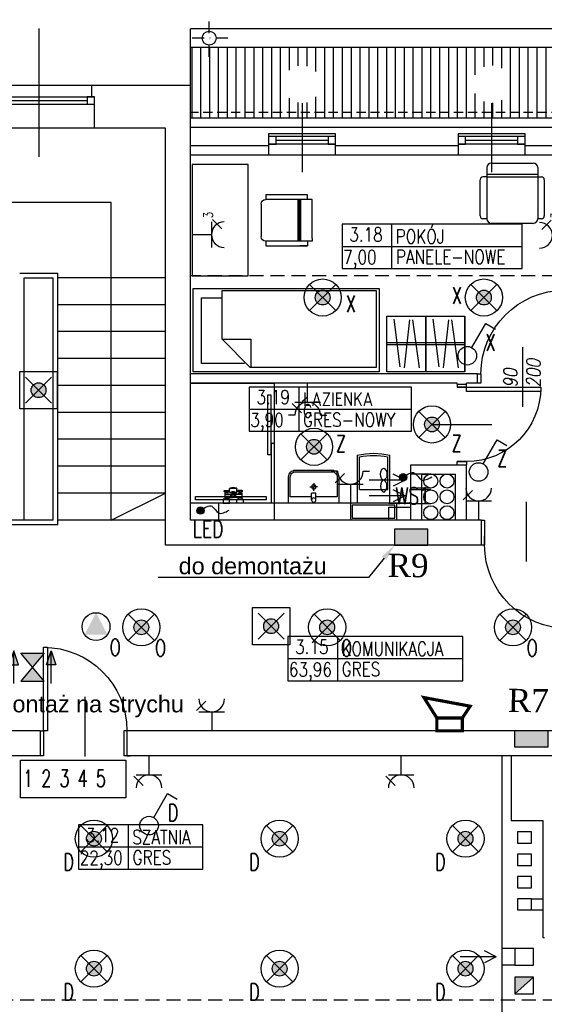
# Model space of a CAD drawing. Header units: millimetres. Extents: x 212124 to 220292, y 22897 to 25713.
# Tile 4 of 8: x 216442 to 217006, y 24652 to 25713. Entities that reach past the tile are written whole.
import ezdxf
from ezdxf import colors
from ezdxf.entities.mleader import LeaderData, LeaderLine
from ezdxf.enums import TextEntityAlignment as Align
from ezdxf.math import Vec2, Vec3

# ---------------------------------------------------------------- set-up
doc = ezdxf.new("R2010")
doc.units = ezdxf.units.MM
doc.set_wipeout_variables(frame=1)
doc.linetypes.add('DASHDOT', pattern=[25.4, 12.7, -6.35, 0, -6.35])
doc.linetypes.add('DASHED', pattern=[0.75, 0.5, -0.25])
for name, color, linetype, lineweight in [('275_SYGNALIZATOR OPT-AKU', 30, 'Continuous', 5), ('_E_GNIAZDA', 160, 'Continuous', 30), ('IE', 10, 'Continuous', 20)]:
    doc.layers.add(name, color=color, linetype=linetype, lineweight=lineweight)
for name, color, linetype in [('_E_OSW', 83, 'Continuous'), ('_E_TABLICE', 242, 'Continuous'), ('A_NOWE', 255, 'Continuous'), ('E_OSW_PB', 240, 'Continuous'), ('E_PW', 160, 'DASHED'), ('E_PW-txt', 240, 'Continuous'), ('E_UWAGI', 240, 'Continuous'), ('podklad', 7, 'Continuous')]:
    doc.layers.add(name, color=color, linetype=linetype)
doc.styles.add('_ELEKTRYCZNY', font='romans.shx', dxfattribs={"width": 0.7})
doc.styles.add('k.f.', font='Times New Roman.ttf', dxfattribs={"oblique": 10, "height": 15})
doc.styles.add('ROMANS', font='romans.shx', dxfattribs={"width": 0.8, "oblique": 10})
doc.styles.get("Standard").update_dxf_attribs({"font": 'Arial.ttf'})

# ---------------------------------------------------------------- blocks, each defined once
blk = doc.blocks.new('*U51')
h = blk.add_hatch(color=0)
h.dxf.hatch_style = 1
h.paths.add_polyline_path([(0, 0), (0.361, 0), (0.361, 0.172), (0, 0.172)])
at = {"color": 0}
blk.add_lwpolyline([(0, 0), (0.361, 0), (0.361, 0.172), (0, 0.172)], close=True, dxfattribs=at)
blk = doc.blocks.new('numerator digitex')
at = {"color": 0, "lineweight": 30, "ltscale": 3}
blk.add_lwpolyline([(221894.3, 23914.6), (222007.7, 23914.6), (222007.7, 23874), (221894.3, 23874)], close=True, dxfattribs=at)
at = {"color": 0, "lineweight": 30, "insert": (221896.9, 23903.9), "char_height": 18.148, "width": 540.752, "attachment_point": 1, "style": '_ELEKTRYCZNY'}
blk.add_mtext('{\\Fromans|c238;1 2 3 4 5}', dxfattribs=at)
blk = doc.blocks.new('*U13')
for p, q in [((0, 0), (0, -100)), ((-900, 0), (-900, -100))]:
    blk.add_line(p, q)
blk.add_lwpolyline([(0, 0), (0, 900), (-43.75, 900), (-43.75, 0)], close=True)
blk.add_arc((0, 0), 900, 90, 180)
blk = doc.blocks.new('*U14')
for p, q in [((0, 0), (0, 100)), ((900, 0), (900, 100))]:
    blk.add_line(p, q)
blk.add_lwpolyline([(0, 0), (0, -900), (43.75, -900), (43.75, 0)], close=True)
blk.add_arc((0, 0), 900, 270, 0)
blk = doc.blocks.new('*U15')
for p, q in [((0, 0), (0, -100)), ((900, 0), (900, -100))]:
    blk.add_line(p, q)
blk.add_lwpolyline([(0, 0), (0, 900), (43.75, 900), (43.75, 0)], close=True)
blk.add_arc((0, 0), 900, 0, 90)
blk = doc.blocks.new('*U9')
for p, q in [((0, 0), (0, -100)), ((-800, 0), (-800, -100))]:
    blk.add_line(p, q)
blk.add_lwpolyline([(0, 0), (0, 800), (-43.75, 800), (-43.75, 0)], close=True)
blk.add_arc((0, 0), 800, 90, 180)
blk = doc.blocks.new('strzałka')
for q in [(-15.7, -8.9), (-41.8, -15.4), (-15.7, -21.9)]:
    blk.add_line((-3, -15.4), q)
blk = doc.blocks.new('WC_STELAŻ')
at = {"ltscale": 2}
for p, q in [((18, 42.5), (69.6, 42.5)), ((18, 42.5), (18, 7.5)), ((32.7, 40.3), (67.8, 40.3)), ((32.7, 9.7), (32.7, 40.3)), ((18, 7.5), (69.6, 7.5)), ((32.7, 9.7), (67.8, 9.7))]:
    blk.add_line(p, q, dxfattribs=at)
for points in [[(18, 50), (18, 0), (0, 0), (0, 50)], [(16, 48), (16, 2), (2, 2), (2, 48)]]:
    blk.add_lwpolyline(points, close=True)
for centre, radius, start, end in [((-1.4, 25), 73.1, 346.1204, 13.8796), ((-1.5, 25), 71, 347.5297, 12.4703)]:
    blk.add_arc(centre, radius, start, end, dxfattribs=at)
blk = doc.blocks.new('LOZKO2')
for p, q in [((0, 0), (0, 200)), ((0, 200), (90, 200)), ((9.2, 191), (79.8, 191)), ((9.2, 144.9), (9.2, 191)), ((79.8, 191), (79.8, 168.7)), ((90, 200), (90, 0)), ((4.6, 138.8), (35.3, 168.7)), ((35.3, 168.7), (87.5, 168.7)), ((35.3, 168.7), (35.3, 138)), ((87.5, 168.7), (87.5, 3.1)), ((4.6, 3.1), (4.6, 138.8)), ((35.3, 138), (4.6, 138)), ((90, 0), (0, 0)), ((87.5, 3.1), (4.6, 3.1))]:
    blk.add_line(p, q)
blk = doc.blocks.new('szafa_U_60x40')
for p, q in [((5.1, 27.6), (56.6, 34.1)), ((29, 0), (29, 42)), ((31, 0), (31, 42)), ((4.2, 23), (55.8, 17.3)), ((4.2, 6.7), (55.7, 14.1)), ((0, 0), (60, 0))]:
    blk.add_line(p, q)
blk.add_lwpolyline([(60, 42), (60, 0), (0, 0), (0, 42)], close=True)
blk = doc.blocks.new('UMYW_TRAFIC')
at = {"ltscale": 2}
for p, q in [((3.7, 32.6), (12.1, 32.6)), ((3.7, 27.4), (12.1, 27.4)), ((12.1, 32.6), (12.1, 27.4)), ((14.9, 30), (19.5, 30)), ((19.5, 34.6), (19.5, 30)), ((19.5, 25.4), (19.5, 30)), ((24.1, 30), (19.5, 30))]:
    blk.add_line(p, q, dxfattribs=at)
for points in [[(0, 30), (0, 0), (31.5, 0, 0.414214), (39.5, 8), (39.5, 52, 0.414214), (31.5, 60), (0, 60), (0, 30)], [(7.7, 27.4), (7.7, 2), (31.5, 2, 0.414214), (37.5, 8), (37.5, 52, 0.414214), (31.5, 58), (7.7, 58), (7.7, 32.6)]]:
    blk.add_lwpolyline(points, format="xyb", dxfattribs=at)
for centre, radius in [((3.7, 30), 2.59), ((19.5, 30), 2.6)]:
    blk.add_circle(centre, radius, dxfattribs=at)
blk = doc.blocks.new('Krzeslo')
for p, q in [((-24, 0), (-24, -50)), ((-21, 0), (-24, 0)), ((-21, 0), (21, 0)), ((18, 0), (21, 0)), ((21, 0), (21, -50)), ((-29, -50), (-29, -5)), ((-24, -5), (-29, -5)), ((-29, -5), (-29, -13.4)), ((21, -5), (26, -5)), ((26, -5), (26, -50)), ((-24, -12), (21, -12)), ((-24, -13.3), (21, -13.3)), ((-24, -14.1), (21, -14.1)), ((-24, -15), (21, -15)), ((-24, -50), (-29, -50)), ((26, -50), (21, -50)), ((16, -55), (-19, -55))]:
    blk.add_line(p, q)
for centre, start, end in [((-19, -50), 180, 270), ((16, -50), 270, 0)]:
    blk.add_arc(centre, 5, start, end)
blk = doc.blocks.new('FOTEL')
for p, q in [((-19, 0), (26, 0)), ((-24, -5), (-24, -60)), ((31, -5), (31, -60)), ((-31, -57), (-31, -18)), ((-24, -15), (-28, -15)), ((-24, -12), (31, -12)), ((-24, -15), (31, -15)), ((31, -15), (35, -15)), ((38, -18), (38, -57)), ((-24, -60), (-28, -60)), ((35, -60), (31, -60)), ((26, -65), (-19, -65))]:
    blk.add_line(p, q)
for centre, radius, start, end in [((-19, -5), 5, 90, 180), ((26, -5), 5, 0, 90), ((-28, -18), 3, 90, 180), ((35, -18), 3, 0, 90), ((-28, -57), 3, 180, 270), ((-19, -60), 5, 180, 270), ((26, -60), 5, 270, 0), ((35, -57), 3, 270, 0)]:
    blk.add_arc(centre, radius, start, end)
blk = doc.blocks.new('strzałkaWO')
for q in [(-15.7, -8.9), (-41.8, -15.4), (-15.7, -21.9)]:
    blk.add_line((-3, -15.4), q)
blk.add_ellipse((-26, -9), major_axis=(0, -6.38), ratio=0.537177)
at = {"extrusion": (0, 0, -1)}
blk.add_ellipse((-26, -21.8), major_axis=(0, 6.38), ratio=0.537177, dxfattribs=at)
blk = doc.blocks.new('bateria_TERMOSTATYCZNA')
for p, q in [((6.1, 19.8), (6.1, 11.7)), ((10.5, 11.8), (8.5, 11.8)), ((9.5, 19.8), (9.5, 11.7)), ((11, 14.3), (11.3, 14.7)), ((11.4, 14.7), (15.2, 14.7)), ((12.4, 20.3), (12.4, 18.7)), ((12.4, 18.7), (13.7, 17.5)), ((13.7, 18.7), (12.4, 17.5)), ((12.4, 17.5), (12.4, 15.9)), ((13.7, 20.3), (13.7, 15.9)), ((15.2, 14.7), (15.5, 14.9)), ((15.6, 14.9), (15.9, 14.7)), ((6.1, 1.7), (6.1, 9.8)), ((8.5, 9.9), (10.5, 9.9)), ((9.5, 1.7), (9.5, 9.8)), ((11, 7.4), (11.3, 7)), ((11.4, 6.9), (15.2, 6.9)), ((12.4, 4.1), (12.4, 5.7)), ((13.7, 2.8), (12.4, 4.1)), ((12.4, 2.8), (13.7, 4.1)), ((12.4, 1.2), (12.4, 2.8)), ((13.7, 1.2), (13.7, 5.7)), ((15.2, 6.9), (15.5, 6.7)), ((15.6, 6.7), (15.9, 6.9))]:
    blk.add_line(p, q)
at = {"lineweight": 0}
for p, q in [((11.5, 18.7), (12.4, 18.7)), ((12.4, 17.5), (11.5, 17.5)), ((12.4, 4.1), (11.5, 4.1)), ((11.5, 2.8), (12.4, 2.8))]:
    blk.add_line(p, q, dxfattribs=at)
for points in [[(0, 14.7), (4.4, 14.7), (4.4, 21.5), (0, 21.5)], [(7, 8), (8.5, 8), (8.5, 13.6), (7, 13.6)], [(11.3, 17), (11.5, 17), (11.5, 19.2), (11.3, 19.2)], [(0, 6.9), (4.4, 6.9), (4.4, 0), (0, 0)], [(11.3, 4.6), (11.5, 4.6), (11.5, 2.3), (11.3, 2.3)]]:
    blk.add_lwpolyline(points, close=True)
for points in [[(9.5, 16.4), (11.3, 16.4), (11.3, 19.8), (4.4, 19.8), (4.4, 16.4), (6.1, 16.4)], [(9.5, 5.1), (11.3, 5.1), (11.3, 1.7), (4.4, 1.7), (4.4, 5.1), (6.1, 5.1)]]:
    blk.add_lwpolyline(points)
for centre, start, end in [((7.8, 10.8), 31.3748, 328.6252), ((12.1, 10.8), 149.0513, 210.994)]:
    blk.add_arc(centre, 1.86, start, end)
for centre, major_axis, ratio in [((11.1, 10.8), (0, 3.54), 0.173354), ((13, 20.3), (-0.635, 0), 0.719101), ((13, 5.7), (-0.635, 0), 0.719101)]:
    blk.add_ellipse(centre, major_axis=major_axis, ratio=ratio)
for centre, major_axis, ratio, start_param, end_param in [((11.4, 10.8), (0, 3.91), 0.173372, 2.893815, 6.530963), ((15.2, 10.8), (0, 3.91), 0.173686, 3.141593, 6.283185), ((15.5, 10.8), (0, 4.11), 0.173567, 3.141593, 6.283185), ((15.8, 10.8), (0, 3.91), 0.173684, 3.248356, 6.176422)]:
    blk.add_ellipse(centre, major_axis=major_axis, ratio=ratio, start_param=start_param, end_param=end_param)
at = {"extrusion": (0, 0, -1)}
for centre in [(13, 15.9), (13, 1.2)]:
    blk.add_ellipse(centre, major_axis=(-0.635, 0), ratio=0.719101, dxfattribs=at)
blk = doc.blocks.new('podklad')
at = {"layer": 'podklad', "ltscale": 3}
h = blk.add_hatch(dxfattribs=at)
h.set_pattern_fill('ANSI31', color=256, scale=3, angle=45)
h.paths.add_polyline_path([(217183.8, 25643.4, -0.414214), (217163.5, 25623.1), (217163.5, 25612.9), (217428, 25612.9), (217358, 25682.9), (216625.5, 25682.9), (216625.5, 25612.9), (216745.5, 25612.9), (216745.5, 25623.1, -0.414214), (216725.2, 25643.4, -1), (216765.8, 25643.4, -0.414214), (216745.5, 25623.1), (216745.5, 25612.9), (216949.5, 25612.9), (216949.5, 25623.1, -0.414214), (216929.2, 25643.4, -1), (216969.8, 25643.4, -0.414214), (216949.5, 25623.1), (216949.5, 25612.9), (217163.5, 25612.9), (217163.5, 25623.1, -0.414214), (217143.2, 25643.4, -1)])
h.paths.add_polyline_path([(217163.5, 25612.9), (216949.5, 25612.9), (216949.5, 25606.9), (217163.5, 25606.9)])
h.paths.add_polyline_path([(216949.5, 25612.9), (216745.5, 25612.9), (216745.5, 25606.9), (216949.5, 25606.9)])
h.paths.add_polyline_path([(217428, 25612.9), (217163.5, 25612.9), (217163.5, 25606.9), (217434, 25606.9)])
h.paths.add_polyline_path([(216745.5, 25612.9), (216625.5, 25612.9), (216625.5, 25606.9), (216745.5, 25606.9)])
h = blk.add_hatch(color=256, dxfattribs=at)
h.dxf.hatch_style = 1
h.paths.add_polyline_path([(216994.5, 24681.4), (216974.5, 24681.4), (216974.5, 24663.4)])
at = {"layer": 'podklad', "linetype": 'DASHDOT'}
for p, q in [((216645.5, 25672.9), (216645.5, 25712.9)), ((216665.5, 25692.9), (216625.5, 25692.9))]:
    blk.add_line(p, q, dxfattribs=at)
at = {"layer": 'podklad', "ltscale": 3}
for p, q in [((216462, 25703.4), (216462, 25565.3)), ((217434, 25702.9), (216625.5, 25702.9)), ((216625.5, 25173.9), (216625.5, 25702.9)), ((217474, 25682.9), (216625.5, 25682.9)), ((216625.5, 25641.9), (216283.5, 25641.9)), ((216519, 25629.9), (216519, 25641.9)), ((216402, 25629.9), (216522, 25629.9)), ((216410, 25625.9), (216514, 25625.9)), ((216522, 25595.9), (216522, 25629.9)), ((216402, 25621.9), (216522, 25621.9)), ((216745.5, 25623.1), (216745.5, 25548.8)), ((216949.5, 25623.1), (216949.5, 25548.8)), ((217434, 25606.9), (216625.5, 25606.9)), ((216598.5, 25595.9), (216325.5, 25595.9)), ((216598.5, 25146.9), (216598.5, 25595.9)), ((217444, 25596.9), (216625.5, 25596.9)), ((216781.5, 25589.9), (216709.5, 25589.9)), ((216709.5, 25589.9), (216709.5, 25566.9)), ((216781.5, 25586.9), (216709.5, 25586.9)), ((216773.5, 25582.9), (216717.5, 25582.9)), ((216781.5, 25566.9), (216781.5, 25589.9)), ((216985.5, 25589.9), (216913.5, 25589.9)), ((216913.5, 25589.9), (216913.5, 25566.9)), ((216985.5, 25586.9), (216913.5, 25586.9)), ((216977.5, 25582.9), (216921.5, 25582.9)), ((216985.5, 25566.9), (216985.5, 25589.9)), ((216709.5, 25576.9), (216625.5, 25576.9)), ((216709.5, 25576.9), (216625.5, 25576.9)), ((216781.5, 25578.9), (216709.5, 25578.9)), ((216913.5, 25576.9), (216781.5, 25576.9)), ((216913.5, 25576.9), (216781.5, 25576.9)), ((216985.5, 25578.9), (216913.5, 25578.9)), ((217127.5, 25576.9), (216985.5, 25576.9)), ((217127.5, 25576.9), (216985.5, 25576.9)), ((218933.5, 25566.9), (216625.5, 25566.9)), ((216540, 25515.9), (216384, 25515.9)), ((216540, 25173.9), (216540, 25515.9)), ((216441.5, 25439.9), (216482.5, 25439.9)), ((216446.5, 25173.9), (216446.5, 25434.9)), ((216446.5, 25434.9), (216477.5, 25434.9)), ((216477.5, 25173.9), (216477.5, 25434.9)), ((216482.5, 25168.9), (216482.5, 25439.9)), ((216598.5, 25434.9), (216482.5, 25434.9)), ((216598.5, 25405.9), (216482.5, 25405.9)), ((216598.5, 25376.9), (216482.5, 25376.9)), ((216983, 25295.7), (216983, 25360.2)), ((216598.5, 25347.9), (216482.5, 25347.9)), ((216934.5, 25331.4), (216625.5, 25331.4)), ((216934.5, 25321.4), (216934.5, 25331.4)), ((216598.5, 25318.9), (216482.5, 25318.9)), ((216912.5, 25321.4), (216625.5, 25321.4)), ((216912.5, 25320.4), (216912.5, 25321.4)), ((216912.5, 25320.4), (216922.5, 25320.4)), ((216934.5, 25321.4), (216922.5, 25321.4)), ((216922.5, 25320.4), (216922.5, 25321.4)), ((216598.5, 25289.9), (216482.5, 25289.9)), ((216885.3, 25276.9), (216949.7, 25276.9)), ((216598.5, 25260.9), (216482.5, 25260.9)), ((216598.5, 25231.9), (216482.5, 25231.9)), ((216862.5, 25173.9), (216862.5, 25233.4)), ((216862.5, 25233.4), (216922.5, 25233.4)), ((216922.5, 25173.9), (216922.5, 25233.4)), ((216884.4, 25223.4), (216862.5, 25223.4)), ((216874.5, 25173.9), (216874.5, 25223.4)), ((216874.5, 25223.4), (216910.5, 25223.4)), ((216910.5, 25173.9), (216910.5, 25223.4)), ((216598.5, 25202.9), (216482.5, 25202.9)), ((216540, 25173.9), (216598.5, 25202.9)), ((216884, 25208.4), (216862.5, 25208.4)), ((216884, 25206.4), (216862.5, 25206.4)), ((216655.5, 25192.1), (216655.5, 25173.9)), ((216715.5, 25192.1), (216715.5, 25173.9)), ((216884, 25191.4), (216862.5, 25191.4)), ((216987, 25129.2), (216987, 25193.6)), ((216839, 25173.9), (216839, 25187.9)), ((216839, 25187.9), (216862.5, 25187.9)), ((216477.5, 25173.9), (216325.5, 25173.9)), ((216482.5, 25168.9), (216325.5, 25168.9)), ((216598.5, 25173.9), (216482.5, 25173.9)), ((216874.5, 25173.9), (216625.5, 25173.9)), ((216938.5, 25173.9), (216874.5, 25173.9)), ((216938.5, 25173.9), (216922.5, 25173.9)), ((216938.5, 25146.9), (216938.5, 25173.9)), ((216938.5, 25146.9), (216598.5, 25146.9)), ((216512, 24919.2), (216512, 24983.6)), ((216463.5, 24946.9), (216062.5, 24946.9)), ((216463.5, 24946.9), (216463.5, 24919.9)), ((217150.5, 24946.9), (216553.5, 24946.9)), ((216553.5, 24946.9), (216553.5, 24919.9)), ((216463.5, 24919.9), (216280.5, 24919.9)), ((216970.5, 24919.9), (216553.5, 24919.9)), ((216960.5, 24919.9), (216960.5, 24526.9)), ((217150.5, 24919.9), (216970.5, 24919.9)), ((216970.5, 24919.9), (216970.5, 24850.4)), ((216970.5, 24850.4), (217004.5, 24850.4)), ((217004.5, 24850.4), (217004.5, 24724.4)), ((216992.5, 24765.9), (217004.5, 24765.9)), ((216992.5, 24753.9), (217004.5, 24753.9)), ((217004.5, 24724.4), (217006.5, 24724.4)), ((216974.5, 24712.4), (216960.5, 24712.4)), ((216974.5, 24694.4), (216960.5, 24694.4)), ((216974.5, 24663.4), (216994.5, 24681.4))]:
    blk.add_line(p, q, dxfattribs=at)
at = {"layer": 'podklad', "linetype": 'DASHED', "ltscale": 20}
blk.add_line((217474, 25612.9), (216625.5, 25612.9), dxfattribs=at)
at = {"layer": 'podklad', "ltscale": 5}
for p, q in [((216841.9, 25492.5), (216841.9, 25445)), ((216788.5, 25468.7), (216982.5, 25468.7)), ((216741.9, 25317.2), (216741.9, 25269.7)), ((216688.5, 25293.5), (216863.1, 25293.5)), ((216783.5, 25048.4), (216783.5, 25000.9)), ((216730.1, 25024.6), (216918.5, 25024.6)), ((216558.3, 24845.5), (216558.3, 24798)), ((216504.9, 24821.8), (216638.7, 24821.8))]:
    blk.add_line(p, q, dxfattribs=at)
at = {"layer": 'podklad', "linetype": 'DASHED', "ltscale": 30}
for p, q in [((217604, 25436.9), (216625.5, 25436.9)), ((218639.5, 24656.9), (215547.5, 24656.9))]:
    blk.add_line(p, q, dxfattribs=at)
at = {"layer": 'podklad', "ltscale": 3}
for points in [[(216514, 25621.9), (216522, 25621.9), (216522, 25629.9), (216514, 25629.9)], [(216709.5, 25578.9), (216717.5, 25578.9), (216717.5, 25586.9), (216709.5, 25586.9)], [(216773.5, 25578.9), (216781.5, 25578.9), (216781.5, 25586.9), (216773.5, 25586.9)], [(216913.5, 25578.9), (216921.5, 25578.9), (216921.5, 25586.9), (216913.5, 25586.9)], [(216977.5, 25578.9), (216985.5, 25578.9), (216985.5, 25586.9), (216977.5, 25586.9)], [(216992.5, 24825.9), (216992.5, 24837.9), (216977.5, 24837.9), (216977.5, 24825.9)], [(216992.5, 24801.9), (216992.5, 24813.9), (216977.5, 24813.9), (216977.5, 24801.9)], [(216992.5, 24777.9), (216992.5, 24789.9), (216977.5, 24789.9), (216977.5, 24777.9)], [(216992.5, 24753.9), (216992.5, 24765.9), (216977.5, 24765.9), (216977.5, 24753.9)], [(216974.5, 24694.4), (216994.5, 24694.4), (216994.5, 24712.4), (216974.5, 24712.4)], [(216974.5, 24663.4), (216994.5, 24663.4), (216994.5, 24681.4), (216974.5, 24681.4)]]:
    blk.add_lwpolyline(points, close=True, dxfattribs=at)
for points in [[(216687.3, 25556.8), (216627.3, 25556.8), (216627.3, 25436.8), (216687.3, 25436.8), (216687.3, 25556.8)], [(216934.5, 25331.4), (216938, 25331.4), (216938, 25321.4), (216934.5, 25321.4)], [(216912.5, 25320.4), (216912.5, 25316.9), (216922.5, 25316.9), (216922.5, 25320.4)], [(216912.5, 25233.4), (216912.5, 25236.9), (216922.5, 25236.9), (216922.5, 25233.4)], [(216862.5, 25192.1), (216625.5, 25192.1)], [(216839, 25192.1), (216862.5, 25192.1)], [(216938.5, 25173.9), (216942, 25173.9), (216942, 25146.9), (216938.5, 25146.9)], [(216463.5, 24946.9), (216467, 24946.9), (216467, 24919.9), (216463.5, 24919.9)], [(216560.5, 24946.9), (216557, 24946.9), (216557, 24919.9), (216560.5, 24919.9)]]:
    blk.add_lwpolyline(points, dxfattribs=at)
at = {"layer": 'podklad', "ltscale": 5}
for points in [[(216788.5, 25445), (216982.5, 25445), (216982.5, 25492.5), (216788.5, 25492.5)], [(216688.5, 25269.7), (216863.1, 25269.7), (216863.1, 25317.2), (216688.5, 25317.2)], [(216730.1, 25000.9), (216918.5, 25000.9), (216918.5, 25048.4), (216730.1, 25048.4)], [(216504.9, 24798), (216638.7, 24798), (216638.7, 24845.5), (216504.9, 24845.5)]]:
    blk.add_lwpolyline(points, close=True, dxfattribs=at)
at = {"layer": 'podklad', "ltscale": 0.5}
blk.add_lwpolyline([(216625.5, 25192.1), (216625.5, 25321.4), (216715.5, 25321.4), (216715.5, 25192.1), (216625.5, 25192.1)], dxfattribs=at)
for points in [[(216711.7, 25244.3), (216708.7, 25244.3), (216708.7, 25308.9), (216711.7, 25308.9)], [(216715.5, 25192.1), (216712.5, 25192.1), (216712.5, 25256.7), (216715.5, 25256.7)]]:
    blk.add_lwpolyline(points, close=True, dxfattribs=at)
at = {"layer": 'podklad'}
blk.add_lwpolyline([(216707, 25195.7), (216630.9, 25195.7), (216630.9, 25199.2), (216707, 25199.2)], close=True, dxfattribs=at)
at = {"layer": 'podklad', "ltscale": 3}
for centre in [(216645.5, 25692.9), (216884, 25215.9), (216901.5, 25215.9), (216884, 25198.9), (216901.5, 25198.9), (216884, 25181.9), (216901.5, 25181.9)]:
    blk.add_circle(centre, 7.5, dxfattribs=at)
at = {"layer": 'podklad'}
blk.add_blockref('FOTEL', (216968.2, 25558.5), dxfattribs=at)
at = {"layer": 'podklad', "ltscale": 3, "xscale": -1}
for name, p, rotation in [('Krzeslo', (216756.3, 25498.3), 270), ('strzałka', (216859.4, 25201.5), 180), ('strzałka', (216859.4, 25184.5), 180), ('strzałka', (216957.4, 24688.1), 180)]:
    blk.add_blockref(name, p, dxfattribs=dict(at, rotation=rotation))
at = {"layer": 'podklad'}
for name, p, rotation in [('LOZKO2', (216828.3, 25333.5), 90), ('szafa_U_60x40', (216878.7, 25333.7), 90), ('szafa_U_60x40', (216920.7, 25333.7), 90), ('bateria_TERMOSTATYCZNA', (216682.2, 25192.1), 89.99999999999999)]:
    blk.add_blockref(name, p, dxfattribs=dict(at, rotation=rotation))
at = {"layer": 'podklad', "ltscale": 3, "xscale": -0.1, "yscale": 0.1, "zscale": 0.1}
for name, p in [('*U15', (217028, 25331.4)), ('*U14', (217032, 25146.9)), ('*U13', (216467, 24946.9))]:
    blk.add_blockref(name, p, dxfattribs=at)
at = {"layer": 'podklad', "ltscale": 3, "xscale": -0.1, "yscale": 0.1, "zscale": 0.1, "rotation": 270}
blk.add_blockref('*U9', (216922.5, 25316.9), dxfattribs=at)
at = {"layer": 'podklad', "xscale": -1, "rotation": 270}
blk.add_blockref('WC_STELAŻ', (216797.5, 25174.1), dxfattribs=at)
at = {"layer": 'podklad', "xscale": -0.9, "yscale": 0.9, "zscale": 0.9, "rotation": 270}
blk.add_blockref('UMYW_TRAFIC', (216731, 25192.1), dxfattribs=at)
at = {"layer": 'podklad', "ltscale": 3}
blk.add_blockref('strzałkaWO', (216859.4, 25232.3), dxfattribs=at)
at = {"layer": 'podklad', "ltscale": 5, "style": 'ROMANS', "width": 0.8}
for s, p in [('3.18', (216796.3, 25474)), ('POKÓJ', (216846.3, 25471.8)), ('7,00', (216789.7, 25449.5)), ('PANELE-NOWE', (216846.5, 25449.8)), ('3.19', (216696.4, 25298.8)), ('ŁAZIENKA', (216746.3, 25296.6)), ('3,90', (216689.7, 25274.2)), ('GRES-NOWY', (216746.5, 25274.5)), ('3.15', (216738, 25029.9)), ('KOMUNIKACJA', (216787.9, 25027.7)), ('63,96', (216731.3, 25005.4)), ('GRES', (216788.1, 25005.7)), ('3.12', (216512.8, 24827.1)), ('SZATNIA', (216562.7, 24824.8)), ('22,30', (216506.1, 24802.5)), ('GRES', (216563, 24802.8))]:
    blk.add_text(s, height=15, dxfattribs=at).set_placement(p)
at = {"layer": 'podklad', "ltscale": 5, "insert": (216962.2, 25316.6), "char_height": 15, "attachment_point": 1, "rotation": 90, "style": 'ROMANS'}
blk.add_mtext_dynamic_manual_height_columns('90\\P200', width=61.25, gutter_width=75, heights=[0], dxfattribs=at)
blk = doc.blocks.new('*U43')
at = {"color": 1, "linetype": 'ByBlock'}
blk.add_line((-0.64, 3.19), (-1.65, 2.18), dxfattribs=at)
at = {"color": 0, "linetype": 'ByBlock'}
for p, q in [((-1.37, 2.06), (1.38, 2.06)), ((0, 2.06), (0, 0))]:
    blk.add_line(p, q, dxfattribs=at)
blk.add_arc((0, 3.44), 1.38, 180, 360, dxfattribs=at)
at = {"color": 240, "style": '_ELEKTRYCZNY', "width": 0.8}
for tag, height, p in [('1', 1.4, (0, 4.39)), ('PODWOJNE_POJEDYNCZE', 1, (-2.11, 1.71))]:
    blk.add_attdef(tag, text='', height=height, rotation=360, dxfattribs=at).set_placement(p, align=Align.MIDDLE_CENTER)
blk = doc.blocks.new('_E_Czujka')
at = {"linetype": 'ByBlock', "lineweight": -2}
blk.add_hatch(color=0, dxfattribs=at).paths.add_polyline_path([(0, 1.5), (1.23, -0.86), (-1.23, -0.86)])
at = {"color": 0, "linetype": 'ByBlock', "lineweight": -2}
blk.add_circle((0, 0), 1.5, dxfattribs=at)
blk = doc.blocks.new('*U70')
at = {"color": 0, "linetype": 'ByBlock'}
for p, q in [((0.5, 0.87), (2, 3.46)), ((2, 3.46), (3.04, 2.86))]:
    blk.add_line(p, q, dxfattribs=at)
blk.add_circle((0, 0), 1, dxfattribs=at)
blk = doc.blocks.new('*U97')
at = {"color": 0, "linetype": 'ByBlock'}
for p, q in [((0, -2.06), (0, 0)), ((-1.38, -2.06), (1.37, -2.06))]:
    blk.add_line(p, q, dxfattribs=at)
at = {"color": 1, "linetype": 'ByBlock'}
blk.add_line((-0.64, -3.19), (-1.65, -2.18), dxfattribs=at)
at = {"color": 0, "linetype": 'ByBlock'}
blk.add_arc((0, -3.44), 1.38, 360, 180, dxfattribs=at)
at = {"color": 240, "style": '_ELEKTRYCZNY', "width": 0.8}
for tag, height, p in [('PODWOJNE_POJEDYNCZE', 1, (-2.11, -0.71)), ('1', 1.4, (0, -4.39))]:
    blk.add_attdef(tag, text='', height=height, rotation=360, dxfattribs=at).set_placement(p, align=Align.MIDDLE_CENTER)
blk = doc.blocks.new('_E_Wypust')
at = {"linetype": 'ByBlock'}
h = blk.add_hatch(color=0, dxfattribs=at)
edge = h.paths.add_edge_path()
edge.add_arc((0, 0), 0.398, 0, 360)
at = {"color": 0, "linetype": 'ByBlock'}
blk.add_circle((0, 0), 0.398, dxfattribs=at)
blk.add_spline([(0, 0), (1.23, 0.46), (1.93, -0.24), (3.08, 0.05)], degree=3, dxfattribs=at)
blk = doc.blocks.new('*U68')
h = blk.add_hatch(color=256)
edge = h.paths.add_edge_path()
edge.add_arc((0, 0), 0.8, 0, 360)
at = {"color": 0, "linetype": 'ByBlock'}
for p, q in [((1.41, 1.41), (-1.41, -1.41)), ((-1.41, 1.41), (1.41, -1.41))]:
    blk.add_line(p, q, dxfattribs=at)
blk.add_circle((0, 0), 2, dxfattribs=at)
blk.add_circle((0, 0), 0.8)
blk = doc.blocks.new('*U206')
at = {"color": 0, "linetype": 'ByBlock'}
for p, q in [((2.06, 1.37), (2.06, -1.38)), ((2.06, 0), (0, 0))]:
    blk.add_line(p, q, dxfattribs=at)
at = {"color": 1, "linetype": 'ByBlock'}
blk.add_line((3.19, 0.64), (2.18, 1.65), dxfattribs=at)
at = {"color": 0, "linetype": 'ByBlock'}
blk.add_arc((3.44, 0), 1.38, 90, 270, dxfattribs=at)
at = {"color": 240, "style": '_ELEKTRYCZNY', "width": 0.8}
for tag, height, p in [('PODWOJNE_POJEDYNCZE', 1, (0.71, 2.11)), ('1', 1.4, (4.39, 0))]:
    blk.add_attdef(tag, text='', height=height, rotation=90, dxfattribs=at).set_placement(p, align=Align.MIDDLE_CENTER)
blk = doc.blocks.new('*U190')
at = {"color": 1, "linetype": 'ByBlock'}
blk.add_line((-3.19, 0.64), (-2.18, 1.65), dxfattribs=at)
at = {"color": 0, "linetype": 'ByBlock'}
for p, q in [((-2.06, 1.38), (-2.06, -1.37)), ((-2.06, 0), (0, 0))]:
    blk.add_line(p, q, dxfattribs=at)
blk.add_arc((-3.44, 0), 1.38, 270, 90, dxfattribs=at)
at = {"color": 240, "style": '_ELEKTRYCZNY', "width": 0.8}
for tag, height, p in [('PODWOJNE_POJEDYNCZE', 1, (-1.71, 2.11)), ('1', 1.4, (-4.39, 0))]:
    blk.add_attdef(tag, text='', height=height, rotation=90, dxfattribs=at).set_placement(p, align=Align.MIDDLE_CENTER)
blk = doc.blocks.new('*U226')
at = {"color": 0, "linetype": 'ByBlock'}
for p, q in [((-1.38, 3.44), (-2.06, 3.44)), ((1.37, 3.44), (2.06, 3.44)), ((-1.38, 2.06), (1.37, 2.06)), ((0, 2.06), (0, 0))]:
    blk.add_line(p, q, dxfattribs=at)
at = {"color": 240, "linetype": 'ByBlock'}
blk.add_line((-0.64, 3.19), (-1.65, 2.18), dxfattribs=at)
at = {"color": 0, "linetype": 'ByBlock'}
blk.add_arc((0, 3.44), 1.38, 180, 0, dxfattribs=at)
at = {"color": 240, "style": '_ELEKTRYCZNY', "width": 0.8}
blk.add_attdef('1', text='', height=1.4, dxfattribs=at).set_placement((0, 3.7), align=Align.CENTER)
blk.add_attdef('2', (-2.48, 1.87), '', height=0.825, dxfattribs=at)
blk = doc.blocks.new('*U241')
h = blk.add_hatch(color=0)
h.paths.add_polyline_path([(-1.75, 2), (-0.25, 2), (-0.25, 1.5)])
h.paths.add_polyline_path([(-0.25, 2.5), (-0.25, 2), (-1.75, 2)])
h = blk.add_hatch(color=0)
h.paths.add_polyline_path([(0, 0), (1.5, -1.25), (1.5, 1.25)])
h.paths.add_polyline_path([(-1.5, -1.25), (0, 0), (-1.5, 1.25)])
h = blk.add_hatch(color=0)
h.paths.add_polyline_path([(-1.75, -2), (-0.25, -2), (-0.25, -1.5)])
h.paths.add_polyline_path([(-0.25, -2.5), (-0.25, -2), (-1.75, -2)])
at = {"color": 0}
for points in [[(-0.25, 2.5), (-0.25, 1.5), (-1.75, 2), (-0.25, 2.5)], [(1.75, 2), (-1.75, 2)], [(-0.25, -2.5), (-0.25, -1.5), (-1.75, -2), (-0.25, -2.5)], [(1.75, -2), (-1.75, -2)]]:
    blk.add_lwpolyline(points, dxfattribs=at)
at = {"color": 0, "linetype": 'ByBlock'}
blk.add_lwpolyline([(-1.5, -1.25), (-1.5, 1.25), (1.5, -1.25), (1.5, 1.25), (-1.5, -1.25)], dxfattribs=at)
blk = doc.blocks.new('_E_Oprawa awaryjna z wlasnym zrodlem')
h = blk.add_hatch(color=256)
edge = h.paths.add_edge_path()
edge.add_arc((0, 0), 0.8, 0, 360)
at = {"color": 0, "linetype": 'ByBlock'}
for p, q in [((1.41, 1.41), (-1.41, -1.41)), ((-1.41, 1.41), (1.41, -1.41))]:
    blk.add_line(p, q, dxfattribs=at)
blk.add_lwpolyline([(-2, 2), (2, 2), (2, -2), (-2, -2)], close=True, dxfattribs=at)
blk.add_circle((0, 0), 0.8)
blk = doc.blocks.new('*U270')
at = {"color": 0, "linetype": 'ByBlock'}
for p, q in [((0, -2.06), (0, 0)), ((-1.37, -2.06), (1.38, -2.06)), ((-1.37, -3.44), (-2.06, -3.44)), ((1.38, -3.44), (2.06, -3.44))]:
    blk.add_line(p, q, dxfattribs=at)
at = {"color": 240, "linetype": 'ByBlock'}
blk.add_line((-0.64, -3.19), (-1.65, -2.18), dxfattribs=at)
at = {"color": 0, "linetype": 'ByBlock'}
blk.add_arc((0, -3.44), 1.38, 0, 180, dxfattribs=at)
at = {"color": 240, "style": '_ELEKTRYCZNY', "width": 0.8}
blk.add_attdef('2', (-2.48, -2.69), '', height=0.825, dxfattribs=at)
blk.add_attdef('1', text='', height=1.4, dxfattribs=at).set_placement((0, -5.1), align=Align.CENTER)

msp = doc.modelspace()

# ---------------------------------------------------------------- block references
at = {"layer": '275_SYGNALIZATOR OPT-AKU'}
msp.add_blockref('numerator digitex', (-5451.8, 1000.8), dxfattribs=at)
at = {"layer": '_E_GNIAZDA', "linetype": 'ByBlock'}
ref = msp.add_blockref('*U206', (216627.3, 25481.3), dxfattribs=dict(at, xscale=10, yscale=10, zscale=10))
ref.add_attrib('PODWOJNE_POJEDYNCZE', '3', dxfattribs={"layer": '0', "color": 240, "height": 10, "rotation": 90, "style": '_ELEKTRYCZNY', "width": 0.8}).set_placement((216644.4, 25502.4), align=Align.MIDDLE_CENTER)
ref = msp.add_blockref('*U190', (217035.5, 25480.6), dxfattribs=dict(at, xscale=10, yscale=10, zscale=10))
ref.add_attrib('PODWOJNE_POJEDYNCZE', '3', dxfattribs={"layer": '0', "color": 240, "height": 10, "rotation": 90, "style": '_ELEKTRYCZNY', "width": 0.8}).set_placement((217018.4, 25501.7), align=Align.MIDDLE_CENTER)
ref = msp.add_blockref('*U270', (216751.4, 25321.4), dxfattribs=dict(at, xscale=10, yscale=10, zscale=10))
ref.add_attrib('1', 'G', dxfattribs={"layer": '0', "color": 240, "height": 14, "style": '_ELEKTRYCZNY', "width": 0.8}).set_placement((216751.4, 25284.4), align=Align.CENTER)
at = {"layer": '_E_GNIAZDA', "linetype": 'ByBlock', "xscale": 10, "yscale": 10, "zscale": 10}
for name, p in [('*U226', (216797.5, 25192.1)), ('*U43', (216935.5, 25173.9)), ('*U43', (216648.2, 24946.9)), ('*U97', (216580.8, 24919.9)), ('*U97', (216852.2, 24919.9))]:
    msp.add_blockref(name, p, dxfattribs=at)
at = {"layer": '_E_OSW', "linetype": 'ByBlock', "xscale": 10, "yscale": 10, "zscale": 10}
for name, p in [('*U68', (216767.7, 25413.6)), ('*U68', (216941.2, 25413.6)), ('*U70', (216923.4, 25350.9)), ('*U68', (216885.3, 25276.9)), ('*U68', (216758.4, 25252.8)), ('*U70', (216935.5, 25225.7)), ('_E_Wypust', (216636.1, 25184.1)), ('_E_Czujka', (216523.7, 25059.1)), ('*U68', (216572.5, 25058.4)), ('*U68', (216772.5, 25058.4)), ('*U68', (216972.5, 25058.4)), ('*U70', (216580.8, 24844.8)), ('*U68', (216521.4, 24830.7)), ('*U68', (216721.4, 24830.7)), ('*U68', (216921.4, 24830.7)), ('*U68', (216521.4, 24690.7)), ('*U68', (216721.4, 24690.7)), ('*U68', (216921.4, 24690.7))]:
    msp.add_blockref(name, p, dxfattribs=at)
at = {"layer": '_E_TABLICE', "linetype": 'Continuous', "lineweight": 0, "xscale": 100, "yscale": 100, "zscale": 100, "rotation": 180}
for p in [(216881, 25164.1), (217010.3, 24946.9)]:
    msp.add_blockref('*U51', p, dxfattribs=at)
at = {"layer": 'E_OSW_PB', "xscale": 10, "yscale": 10, "zscale": 10}
for p in [(216461.8, 25313.8), (216712.2, 25059.6)]:
    msp.add_blockref('_E_Oprawa awaryjna z wlasnym zrodlem', p, dxfattribs=at)
at = {"layer": 'E_OSW_PB', "xscale": 10, "yscale": 10, "zscale": 10, "rotation": 270}
msp.add_blockref('*U241', (216455.3, 25015.5), dxfattribs=at)
at = {"layer": 'E_PW', "linetype": 'Continuous', "xscale": 10, "yscale": 10, "zscale": 10}
msp.add_blockref('_E_Wypust', (216854.3, 25219.9), dxfattribs=at)

# ---------------------------------------------------------------- texts
at = {"layer": 'E_PW-txt', "color": 240, "style": '_ELEKTRYCZNY', "width": 0.75}
for s, p in [('WS1', (216846.1, 25191.1)), ('LED', (216627.9, 25155.2))]:
    msp.add_text(s, height=18, dxfattribs=at).set_placement(p)
at = {"layer": 'E_UWAGI', "char_height": 18, "width": 536.342, "attachment_point": 1, "style": '_ELEKTRYCZNY'}
for s, insert in [('{\\Fromans|c238;X}', (216906.7, 25424.9)), ('{\\Fromans|c238;X}', (216792.9, 25415.9)), ('{\\Fromans|c238;X}', (216943.1, 25374.1)), ('{\\Fromans|c238;Z}', (216782.1, 25265.1)), ('{\\Fromans|c238;Z}', (216906.4, 25265.5)), ('{\\Fromans|c238;Z}', (216955.6, 25249.3)), ('{\\Fromans|c238;O}', (216538.5, 25045.8)), ('{\\Fromans|c238;O}', (216587.3, 25045.1)), ('{\\Fromans|c238;O}', (216787.3, 25045.1)), ('{\\Fromans|c238;O}', (216987.3, 25045.1)), ('{\\Fromans|c238;D}', (216601, 24867.7)), ('{\\Fromans|c238;D}', (216488.6, 24814.6)), ('{\\Fromans|c238;D}', (216688.6, 24814.6)), ('{\\Fromans|c238;D}', (216888.6, 24814.6)), ('{\\Fromans|c238;D}', (216488.6, 24674.6)), ('{\\Fromans|c238;D}', (216688.6, 24674.6)), ('{\\Fromans|c238;D}', (216888.6, 24674.6))]:
    msp.add_mtext(s, dxfattribs=dict(at, insert=insert))
at = {"layer": 'IE', "style": 'k.f.'}
for s, p in [('R9', (216837.5, 25112.7)), ('R7', (216966.9, 24967.2))]:
    msp.add_text(s, height=25, rotation=359.4558, dxfattribs=at).set_placement(p)

# ---------------------------------------------------------------- leaders
at = {"layer": 'A_NOWE'}
ml = msp.add_multileader_mtext('Standard', dxfattribs=at)
ml.set_content('{\\fArial|b0|i0|c238|p34;do demontażu}', color=256)
ml.set_leader_properties()
ml.build(insert=Vec2(0, 0))
ml.multileader.update_dxf_attribs({"text_right_attachment_type": 6, "dogleg_length": 0.36, "arrow_head_size": 18, "scale": 100})
ctx = ml.context
ctx.base_point, ctx.scale, ctx.char_height, ctx.arrow_head_size, ctx.landing_gap_size, ctx.plane_origin = Vec3(216606.3, 25124.3), 100, 18, 18, 9, Vec3(217219.6, 25011.9)
ctx.right_attachment, ctx.text_align_type = 6, 2
notes = []
notes.append((ctx, [(0, (1, 1, 0), (216817, 25111.9), (-1, 0), 36, [(0, [(216845, 25146.9)], 0, [])])]))
ctx.mtext.insert, ctx.mtext.alignment, ctx.mtext.flow_direction = Vec3(216772, 25133.5), 3, 5
ml = msp.add_multileader_mtext('Standard', dxfattribs=at)
ml.set_content('{\\fArial|b0|i0|c238|p34;montaż na strychu}', color=256)
ml.set_leader_properties()
ml.build(insert=Vec2(0, 0))
ml.multileader.update_dxf_attribs({"text_right_attachment_type": 6, "dogleg_length": 0.36, "arrow_head_size": 18, "scale": 100})
ctx = ml.context
ctx.base_point, ctx.scale, ctx.char_height, ctx.arrow_head_size, ctx.landing_gap_size, ctx.plane_origin = Vec3(216403.8, 24973.1), 100, 18, 18, 9, Vec3(216718.5, 24880.5)
ctx.right_attachment = 6
notes.append((ctx, [(1, (1, 1, 0), (216367.8, 24973.1), (1, 0), 36, [(0, [(216300.4, 25013.2)], 0, [])])]))
ctx.mtext.insert, ctx.mtext.flow_direction = Vec3(216412.8, 24984.8), 5
for ctx, leaders in notes:
    for number, flags, end, landing, length, lines in leaders:
        leader = LeaderData()
        leader.index, (leader.has_last_leader_line, leader.has_dogleg_vector, leader.attachment_direction) = number, flags
        leader.last_leader_point, leader.dogleg_vector, leader.dogleg_length = Vec3(end), Vec3(landing), length
        for number, points, colour, breaks in lines:
            line = LeaderLine()
            line.index, line.vertices, line.color, line.breaks = number, Vec3.list(points), colors.encode_raw_color(colour), breaks
            leader.lines.append(line)
        ctx.leaders.append(leader)

# ---------------------------------------------------------------- wipeouts: each hides what was drawn before it
msp.add_wipeout([(216890.6, 24946.9), (216890.6, 24960.6), (216876.7, 24982.7), (216926.4, 24973.4), (216918, 24960.6), (216918, 24946.9)]).dxf.layer = 'IE'

# ---------------------------------------------------------------- next in the draw order: linework, layer by layer
at = {"layer": 'IE', "const_width": 3.42}
for points in [[(216876.7, 24982.7), (216926.4, 24973.4), (216918, 24960.6), (216890.6, 24960.6)], [(216890.6, 24960.6), (216918, 24960.6), (216918, 24946.9), (216890.6, 24946.9)]]:
    msp.add_lwpolyline(points, close=True, dxfattribs=at)

# ---------------------------------------------------------------- next in the draw order: block references
at = {"layer": 'podklad'}
msp.add_blockref('podklad', (0, 0), dxfattribs=at)

doc.saveas('drawing.dxf')
